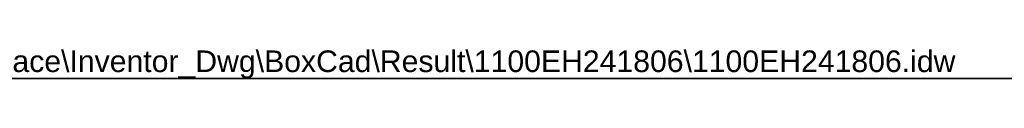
# Model space of a CAD drawing. Header units: inches. Extents: x 0 to 140, y -11 to 91.
# Tile 8 of 13: x 58.92 to 93.5, y 90.12 to 91.21. Entities that reach past the tile are written whole.
import ezdxf

# ---------------------------------------------------------------- set-up
doc = ezdxf.new("R2010")
doc.units = ezdxf.units.IN
doc.header["$LTSCALE"] = 8.43274
doc.header["$MEASUREMENT"] = 0
doc.layers.get('0').update_dxf_attribs({"lineweight": 25})
doc.layers.add('Sketch Geometry(ANSI)', color=7, linetype='Continuous', lineweight=25)
doc.layers.add('Symbols(ANSI)', color=7, linetype='Continuous', lineweight=25)
doc.styles.add('Current-ANSI', font='arial.ttf')

# ---------------------------------------------------------------- blocks, each defined once
blk = doc.blocks.new('Borders 1_EXM - B (Inch)')
at = {"layer": 'Sketch Geometry(ANSI)', "linetype": 'Continuous', "lineweight": 35}
blk.add_line((16.3979, 10.6915), (0.5229, 10.6915), dxfattribs=at)
at = {"layer": 'Symbols(ANSI)', "color": 7, "style": 'Current-ANSI'}
blk.add_attdef('FILENAME_AND_PATH_001', (6.0134, 10.7181), '', height=0.09, dxfattribs=at)

msp = doc.modelspace()

# ---------------------------------------------------------------- block references
at = {"xscale": 8.432740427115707, "yscale": 8.432740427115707, "zscale": 8.432740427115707}
msp.add_blockref('Borders 1_EXM - B (Inch)', (0, 0), dxfattribs=at).add_auto_attribs({'FILENAME_AND_PATH_001': 'C:\\Vault_Workspace\\Inventor_Dwg\\BoxCad\\Result\\1100EH241806\\1100EH241806.idw'})

doc.saveas('drawing.dxf')
